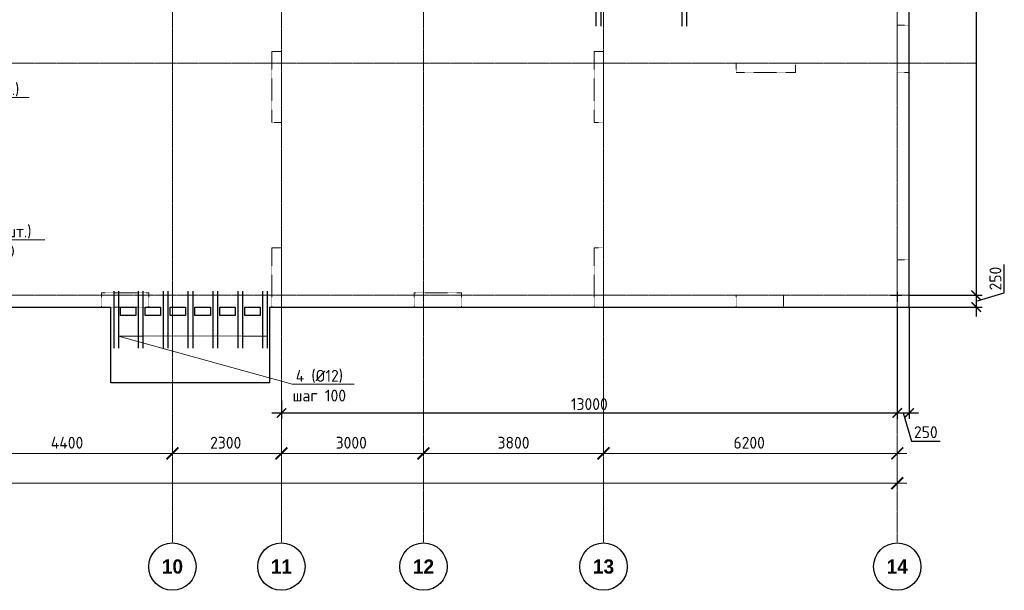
# Model space of a CAD drawing. Header units: millimetres. Extents: x -5898314 to 1055204, y -720802 to 1562611.
# Tile 117 of 256: x -75060 to -54275, y -615627 to -603580. Entities that reach past the tile are written whole.
import ezdxf
from ezdxf import colors
from ezdxf.entities.mleader import LeaderData, LeaderLine
from ezdxf.math import Vec2, Vec3

# ---------------------------------------------------------------- set-up
doc = ezdxf.new("R2010")
doc.units = ezdxf.units.MM
for name, pattern in [('______5', [1100, 800, -100, 100, -100]), ('DASHED', [7, 5, -2, 0]), ('осевая', [50.8, 31.75, -6.35, 6.35, -6.35])]:
    doc.linetypes.add(name, pattern=pattern)
for name, color, linetype, lineweight in [('_0.25', 114, 'Continuous', 25), ('_0.5', 94, 'Continuous', 50), ('RAZMER', 100, 'Continuous', 15), ('Оси', 40, '______5', 18), ('Перекрытие ж_бетон', 1, 'Continuous', 30), ('подоснова', 151, 'Continuous', 5), ('РАЗМЕРЫ', 1, 'Continuous', 9)]:
    doc.layers.add(name, color=color, linetype=linetype, lineweight=lineweight)
doc.layers.add('Колонна_ бетон', color=7, linetype='Continuous', lineweight=50, true_color=0xb4b496)
doc.styles.add('Century Gothic', font='GOTHIC.TTF')
doc.styles.add('GOST-2.304_Type-B', font='GOST_Common.ttf')
doc.dimstyles.new('СПДС', dxfattribs={"dimscale": 100, "dimtxt": 2.5, "dimasz": 2, "dimexe": 1.25, "dimexo": 0, "dimtad": 1, "dimdec": 0, "dimrnd": 5, "dimtxsty": 'GOST-2.304_Type-B', "dimblk": 'ARCHTICK', "dimcen": 2.5, "dimdle": 2, "dimclrd": 1, "dimclre": 1, "dimclrt": 1, "dimadec": 0, "dimazin": 2, "dimtfac": 0.75, "dimtdec": 0, "dimtmove": 1, "dimatfit": 3, "dimfxl": 1, "dimtfillclr": 256, "dimtolj": 1, "dimarcsym": 1})

# ---------------------------------------------------------------- blocks, each defined once
blk = doc.blocks.new('_ArchTick')
at = {"color": 0, "linetype": 'ByBlock', "const_width": 0.15}
blk.add_lwpolyline([(-0.5, -0.5), (0.5, 0.5)], dxfattribs=at)
blk = doc.blocks.new('*D1441')
at = {"color": 1, "lineweight": -2, "transparency": 16777216}
for p, q in [((-85905, -346670), (-38705, -346670)), ((-85705, -346670), (-85705, -346545)), ((-38905, -346670), (-38905, -346545))]:
    blk.add_line(p, q, dxfattribs=at)
at = {"layer": 'DEFPOINTS', "color": 0, "lineweight": 0, "transparency": 16777216}
for p in [(-85705, -346670), (-38905, -346670), (-38905, -346670)]:
    blk.add_point(p, dxfattribs=at)
at = {"color": 1, "lineweight": -2, "transparency": 16777216, "xscale": 250, "yscale": 250, "zscale": 250, "rotation": 180}
blk.add_blockref('_ArchTick', (-85705, -346670), dxfattribs=at)
at = {"color": 1, "lineweight": -2, "transparency": 16777216, "xscale": 250, "yscale": 250, "zscale": 250}
blk.add_blockref('_ArchTick', (-38905, -346670), dxfattribs=at)
at = {"color": 1, "lineweight": 0, "transparency": 16777216, "insert": (-67487, -346445), "char_height": 250, "width": 104166.67, "attachment_point": 5, "style": 'GOST-2.304_Type-B'}
blk.add_mtext('\\A1;46800', dxfattribs=at)
blk = doc.blocks.new('NSY101')
at = {"color": 0, "linetype": 'ByBlock', "lineweight": -2}
blk.add_circle((0, 0), 50, dxfattribs=at)
blk = doc.blocks.new('СЛОЖНЫЙ_ОБЪЕКТ_37')
at = {"layer": 'Оси', "color": 16, "linetype": 'Continuous', "lineweight": 25, "transparency": 33554687, "xscale": 9.999999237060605, "yscale": 9.999999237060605, "zscale": 9.999999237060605}
blk.add_blockref('NSY101', (36213, -43009), dxfattribs=at)
at = {"layer": 'Оси', "color": 16, "linetype": 'Continuous', "lineweight": 25, "transparency": 33554687, "insert": (36213, -43009), "char_height": 300, "width": 620, "attachment_point": 5, "style": 'Century Gothic'}
blk.add_mtext('\\A1;{\\fCentury Gothic|i0|b1;\\H300.000000;\\W1.000000;\\C16;10}\\P', dxfattribs=at)
blk = doc.blocks.new('СЛОЖНЫЙ_ОБЪЕКТ_38')
at = {"layer": 'Оси', "color": 16, "linetype": 'Continuous', "lineweight": 25, "transparency": 33554687, "xscale": 9.999999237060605, "yscale": 9.999999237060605, "zscale": 9.999999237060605}
blk.add_blockref('NSY101', (38513, -43009), dxfattribs=at)
at = {"layer": 'Оси', "color": 16, "linetype": 'Continuous', "lineweight": 25, "transparency": 33554687, "insert": (38513, -43009), "char_height": 300, "width": 620, "attachment_point": 5, "style": 'Century Gothic'}
blk.add_mtext('\\A1;{\\fCentury Gothic|i0|b1;\\H300.000000;\\W1.000000;\\C16;11}\\P', dxfattribs=at)
blk = doc.blocks.new('СЛОЖНЫЙ_ОБЪЕКТ_39')
at = {"layer": 'Оси', "color": 16, "linetype": 'Continuous', "lineweight": 25, "transparency": 33554687, "xscale": 9.999999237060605, "yscale": 9.999999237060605, "zscale": 9.999999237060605}
blk.add_blockref('NSY101', (41513, -43009), dxfattribs=at)
at = {"layer": 'Оси', "color": 16, "linetype": 'Continuous', "lineweight": 25, "transparency": 33554687, "insert": (41513, -43009), "char_height": 300, "width": 620, "attachment_point": 5, "style": 'Century Gothic'}
blk.add_mtext('\\A1;{\\fCentury Gothic|i0|b1;\\H300.000000;\\W1.000000;\\C16;12}\\P', dxfattribs=at)
blk = doc.blocks.new('СЛОЖНЫЙ_ОБЪЕКТ_40')
at = {"layer": 'Оси', "color": 16, "linetype": 'Continuous', "lineweight": 25, "transparency": 33554687, "xscale": 9.999999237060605, "yscale": 9.999999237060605, "zscale": 9.999999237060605}
blk.add_blockref('NSY101', (45313, -43009), dxfattribs=at)
at = {"layer": 'Оси', "color": 16, "linetype": 'Continuous', "lineweight": 25, "transparency": 33554687, "insert": (45313, -43009), "char_height": 300, "width": 620, "attachment_point": 5, "style": 'Century Gothic'}
blk.add_mtext('\\A1;{\\fCentury Gothic|i0|b1;\\H300.000000;\\W1.000000;\\C16;13}\\P', dxfattribs=at)
blk = doc.blocks.new('СЛОЖНЫЙ_ОБЪЕКТ_41')
at = {"layer": 'Оси', "color": 16, "linetype": 'Continuous', "lineweight": 25, "transparency": 33554687, "xscale": 9.999999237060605, "yscale": 9.999999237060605, "zscale": 9.999999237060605}
blk.add_blockref('NSY101', (51513, -43009), dxfattribs=at)
at = {"layer": 'Оси', "color": 16, "linetype": 'Continuous', "lineweight": 25, "transparency": 33554687, "insert": (51513, -43009), "char_height": 300, "width": 620, "attachment_point": 5, "style": 'Century Gothic'}
blk.add_mtext('\\A1;{\\fCentury Gothic|i0|b1;\\H300.000000;\\W1.000000;\\C16;14}\\P', dxfattribs=at)
blk = doc.blocks.new('*D1455')
at = {"color": 1, "lineweight": -2, "transparency": 16777216}
for p, q in [((-58805, -346039), (-54005, -346039)), ((-58605, -346039), (-58605, -345914)), ((-54205, -346039), (-54205, -345914))]:
    blk.add_line(p, q, dxfattribs=at)
at = {"layer": 'DEFPOINTS', "color": 0, "lineweight": 0, "transparency": 16777216}
for p in [(-58605, -346039), (-54205, -346039), (-54205, -346039)]:
    blk.add_point(p, dxfattribs=at)
at = {"color": 1, "lineweight": -2, "transparency": 16777216, "xscale": 250, "yscale": 250, "zscale": 250, "rotation": 180}
blk.add_blockref('_ArchTick', (-58605, -346039), dxfattribs=at)
at = {"color": 1, "lineweight": -2, "transparency": 16777216, "xscale": 250, "yscale": 250, "zscale": 250}
blk.add_blockref('_ArchTick', (-54205, -346039), dxfattribs=at)
at = {"color": 1, "lineweight": 0, "transparency": 16777216, "insert": (-56430, -345814), "char_height": 250, "width": 83333.33, "attachment_point": 5, "style": 'GOST-2.304_Type-B'}
blk.add_mtext('\\A1;4400', dxfattribs=at)
blk = doc.blocks.new('*D1456')
at = {"color": 1, "lineweight": -2, "transparency": 16777216}
for p, q in [((-54405, -346039), (-51705, -346039)), ((-54205, -346039), (-54205, -345914)), ((-51905, -346039), (-51905, -345914))]:
    blk.add_line(p, q, dxfattribs=at)
at = {"layer": 'DEFPOINTS', "color": 0, "lineweight": 0, "transparency": 16777216}
for p in [(-54205, -346039), (-51905, -346039), (-51905, -346039)]:
    blk.add_point(p, dxfattribs=at)
at = {"color": 1, "lineweight": -2, "transparency": 16777216, "xscale": 250, "yscale": 250, "zscale": 250, "rotation": 180}
blk.add_blockref('_ArchTick', (-54205, -346039), dxfattribs=at)
at = {"color": 1, "lineweight": -2, "transparency": 16777216, "xscale": 250, "yscale": 250, "zscale": 250}
blk.add_blockref('_ArchTick', (-51905, -346039), dxfattribs=at)
at = {"color": 1, "lineweight": 0, "transparency": 16777216, "insert": (-53080, -345814), "char_height": 250, "width": 83333.33, "attachment_point": 5, "style": 'GOST-2.304_Type-B'}
blk.add_mtext('\\A1;2300', dxfattribs=at)
blk = doc.blocks.new('*D1457')
at = {"color": 1, "lineweight": -2, "transparency": 16777216}
for p, q in [((-52105, -346039), (-48705, -346039)), ((-51905, -346039), (-51905, -345914)), ((-48905, -346039), (-48905, -345914))]:
    blk.add_line(p, q, dxfattribs=at)
at = {"layer": 'DEFPOINTS', "color": 0, "lineweight": 0, "transparency": 16777216}
for p in [(-51905, -346039), (-48905, -346039), (-48905, -346039)]:
    blk.add_point(p, dxfattribs=at)
at = {"color": 1, "lineweight": -2, "transparency": 16777216, "xscale": 250, "yscale": 250, "zscale": 250, "rotation": 180}
blk.add_blockref('_ArchTick', (-51905, -346039), dxfattribs=at)
at = {"color": 1, "lineweight": -2, "transparency": 16777216, "xscale": 250, "yscale": 250, "zscale": 250}
blk.add_blockref('_ArchTick', (-48905, -346039), dxfattribs=at)
at = {"color": 1, "lineweight": 0, "transparency": 16777216, "insert": (-50430, -345814), "char_height": 250, "width": 83333.33, "attachment_point": 5, "style": 'GOST-2.304_Type-B'}
blk.add_mtext('\\A1;3000', dxfattribs=at)
blk = doc.blocks.new('*D1458')
at = {"color": 1, "lineweight": -2, "transparency": 16777216}
for p, q in [((-49104.71808, -346038.91005), (-44904.71808, -346038.91005)), ((-48904.71808, -346038.91005), (-48904.71808, -345913.91005)), ((-45104.71808, -346038.91005), (-45104.71808, -345913.91005))]:
    blk.add_line(p, q, dxfattribs=at)
at = {"layer": 'DEFPOINTS', "color": 0, "lineweight": 0, "transparency": 16777216}
for p in [(-48904.71808, -346038.91005), (-45104.71808, -346038.91005), (-45104.71808, -346038.91005)]:
    blk.add_point(p, dxfattribs=at)
at = {"color": 1, "lineweight": -2, "transparency": 16777216, "xscale": 250, "yscale": 250, "zscale": 250, "rotation": 180}
blk.add_blockref('_ArchTick', (-48904.71808, -346038.91005), dxfattribs=at)
at = {"color": 1, "lineweight": -2, "transparency": 16777216, "xscale": 250, "yscale": 250, "zscale": 250}
blk.add_blockref('_ArchTick', (-45104.71808, -346038.91005), dxfattribs=at)
at = {"color": 1, "lineweight": 0, "transparency": 16777216, "insert": (-47004.71808, -345813.91005), "char_height": 250, "width": 83333.3333333, "attachment_point": 5, "style": 'GOST-2.304_Type-B'}
blk.add_mtext('\\A1;3800', dxfattribs=at)
blk = doc.blocks.new('*D1459')
at = {"color": 1, "lineweight": -2, "transparency": 16777216}
for p, q in [((-45305, -346039), (-38705, -346039)), ((-45105, -346039), (-45105, -345914)), ((-38905, -346039), (-38905, -345914))]:
    blk.add_line(p, q, dxfattribs=at)
at = {"layer": 'DEFPOINTS', "color": 0, "lineweight": 0, "transparency": 16777216}
for p in [(-45105, -346039), (-38905, -346039), (-38905, -346039)]:
    blk.add_point(p, dxfattribs=at)
at = {"color": 1, "lineweight": -2, "transparency": 16777216, "xscale": 250, "yscale": 250, "zscale": 250, "rotation": 180}
blk.add_blockref('_ArchTick', (-45105, -346039), dxfattribs=at)
at = {"color": 1, "lineweight": -2, "transparency": 16777216, "xscale": 250, "yscale": 250, "zscale": 250}
blk.add_blockref('_ArchTick', (-38905, -346039), dxfattribs=at)
at = {"color": 1, "lineweight": 0, "transparency": 16777216, "insert": (-42030, -345814), "char_height": 250, "width": 83333.33, "attachment_point": 5, "style": 'GOST-2.304_Type-B'}
blk.add_mtext('\\A1;6200', dxfattribs=at)
blk = doc.blocks.new('*D582')
at = {"layer": 'DEFPOINTS', "color": 0, "lineweight": 0, "transparency": 16777216}
for p in [(-56285, -592998), (-56285, -609398), (-54869, -609398)]:
    blk.add_point(p, dxfattribs=at)
at = {"layer": 'РАЗМЕРЫ', "color": 1, "lineweight": -2, "transparency": 16777216}
for p, q in [((-54869, -592798), (-54869, -609598)), ((-56285, -592998), (-54744, -592998)), ((-56285, -609398), (-54744, -609398))]:
    blk.add_line(p, q, dxfattribs=at)
at = {"layer": 'РАЗМЕРЫ', "color": 1, "lineweight": -2, "transparency": 16777216, "xscale": 200, "yscale": 200, "zscale": 200}
for p, rotation in [((-54869, -592998), 90), ((-54869, -609398), 270)]:
    blk.add_blockref('_ArchTick', p, dxfattribs=dict(at, rotation=rotation))
at = {"layer": 'РАЗМЕРЫ', "color": 1, "lineweight": 0, "transparency": 16777216, "insert": (-55057, -601198), "char_height": 250, "attachment_point": 5, "rotation": 90, "style": 'GOST-2.304_Type-B'}
blk.add_mtext('\\A1;16400', dxfattribs=at)
blk = doc.blocks.new('*D583')
at = {"layer": 'DEFPOINTS', "color": 0, "lineweight": 0, "transparency": 16777216}
for p in [(-56285, -609398), (-56285, -609648), (-54869, -609648)]:
    blk.add_point(p, dxfattribs=at)
at = {"layer": 'РАЗМЕРЫ', "color": 1, "lineweight": -2, "transparency": 16777216}
for p, q in [((-54275, -609345), (-54275, -608745)), ((-54869, -609198), (-54869, -609848)), ((-56285, -609398), (-54744, -609398)), ((-54869, -609523), (-54275, -609345)), ((-56285, -609648), (-54744, -609648))]:
    blk.add_line(p, q, dxfattribs=at)
at = {"layer": 'РАЗМЕРЫ', "color": 1, "lineweight": -2, "transparency": 16777216, "xscale": 200, "yscale": 200, "zscale": 200}
for p, rotation in [((-54869, -609398), 90), ((-54869, -609648), 270)]:
    blk.add_blockref('_ArchTick', p, dxfattribs=dict(at, rotation=rotation))
at = {"layer": 'РАЗМЕРЫ', "color": 1, "lineweight": 0, "transparency": 16777216, "insert": (-54463, -609045), "char_height": 250, "attachment_point": 5, "rotation": 90, "style": 'GOST-2.304_Type-B'}
blk.add_mtext('\\A1;250', dxfattribs=at)
blk = doc.blocks.new('*D584')
at = {"layer": 'DEFPOINTS', "color": 0, "lineweight": 0, "transparency": 16777216}
for p in [(-56535, -609648), (-56285, -609648), (-56285, -611882)]:
    blk.add_point(p, dxfattribs=at)
at = {"layer": 'РАЗМЕРЫ', "color": 1, "lineweight": -2, "transparency": 16777216}
for p, q in [((-56535, -609648), (-56535, -612007)), ((-56285, -609648), (-56285, -612007)), ((-56735, -611882), (-56085, -611882)), ((-56410, -611882), (-56232, -612476)), ((-56232, -612476), (-55632, -612476))]:
    blk.add_line(p, q, dxfattribs=at)
at = {"layer": 'РАЗМЕРЫ', "color": 1, "lineweight": -2, "transparency": 16777216, "xscale": 200, "yscale": 200, "zscale": 200, "rotation": 180}
blk.add_blockref('_ArchTick', (-56535, -611882), dxfattribs=at)
at = {"layer": 'РАЗМЕРЫ', "color": 1, "lineweight": -2, "transparency": 16777216, "xscale": 200, "yscale": 200, "zscale": 200}
blk.add_blockref('_ArchTick', (-56285, -611882), dxfattribs=at)
at = {"layer": 'РАЗМЕРЫ', "color": 1, "lineweight": 0, "transparency": 16777216, "insert": (-55932, -612288), "char_height": 250, "attachment_point": 5, "style": 'GOST-2.304_Type-B'}
blk.add_mtext('\\A1;250', dxfattribs=at)
blk = doc.blocks.new('подложка стн 1-го этажа')
at = {"layer": 'Колонна_ бетон', "color": 252, "linetype": 'DASHED', "lineweight": 0, "ltscale": 0.5, "true_color": 0x939598, "transparency": 33554687}
for p, q in [((41644, 14862, -200), (41644, 14862, -200)), ((41644, 14862, -200), (41844, 14862, -200)), ((41644, 13362, -200), (41644, 14862, -200)), ((41644, 14862, -200), (41644, 14862, -200)), ((41644, 14862, -200), (41844, 14862, -200)), ((41644, 13362, -200), (41644, 14862, -200)), ((41844, 14862, -200), (41844, 14862, -200)), ((41844, 13362, -200), (41844, 14862, -200)), ((41844, 14862, -200), (41844, 14862, -200)), ((41844, 13362, -200), (41844, 14862, -200)), ((48644, 14862, -200), (48444, 14862, -200)), ((48444, 14862, -200), (48444, 14862, -200)), ((48444, 13362, -200), (48444, 14862, -200)), ((48644, 14862, -200), (48444, 14862, -200)), ((48444, 14862, -200), (48444, 14862, -200)), ((48444, 13362, -200), (48444, 14862, -200)), ((48644, 14862, -200), (48644, 14862, -200)), ((48644, 14862, -200), (48644, 13362, -200)), ((48644, 14862, -200), (48644, 14862, -200)), ((48644, 14862, -200), (48644, 13362, -200)), ((51444, 14412, -200), (51444, 14612, -200)), ((51444, 14612, -200), (51444, 14612, -200)), ((51444, 14612, -200), (52694, 14612, -200)), ((51444, 14412, -200), (51444, 14612, -200)), ((51444, 14612, -200), (51444, 14612, -200)), ((51444, 14612, -200), (52694, 14612, -200)), ((52694, 14612, -200), (52694, 14412, -200)), ((52694, 14612, -200), (52694, 14612, -200)), ((52694, 14612, -200), (52694, 14412, -200)), ((52694, 14612, -200), (52694, 14612, -200)), ((51444, 14412, -200), (51444, 14412, -200)), ((52694, 14412, -200), (51444, 14412, -200)), ((51444, 14412, -200), (51444, 14412, -200)), ((52694, 14412, -200), (51444, 14412, -200)), ((52694, 14412, -200), (52694, 14412, -200)), ((52694, 14412, -200), (52694, 14412, -200)), ((41844, 13362, -200), (41644, 13362, -200)), ((41644, 13362, -200), (41644, 13362, -200)), ((41844, 13362, -200), (41644, 13362, -200)), ((41644, 13362, -200), (41644, 13362, -200)), ((41844, 13362, -200), (41844, 13362, -200)), ((41844, 13362, -200), (41844, 13362, -200)), ((48444, 13362, -200), (48644, 13362, -200)), ((48444, 13362, -200), (48444, 13362, -200)), ((48444, 13362, -200), (48644, 13362, -200)), ((48444, 13362, -200), (48444, 13362, -200)), ((48644, 13362, -200), (48644, 13362, -200)), ((48644, 13362, -200), (48644, 13362, -200)), ((41644, 9462, -200), (41644, 10712, -200)), ((41644, 10712, -200), (41844, 10712, -200)), ((41644, 9462, -200), (41644, 10712, -200)), ((41644, 10712, -200), (41844, 10712, -200)), ((41844, 9462, -200), (41844, 10712, -200)), ((41844, 9462, -200), (41844, 10712, -200)), ((38044, 9762, -200), (39044, 9762, -200)), ((38044, 9462, -200), (38044, 9762, -200)), ((38044, 9762, -200), (39044, 9762, -200)), ((38044, 9462, -200), (38044, 9762, -200)), ((39044, 9462, -200), (39044, 9762, -200)), ((39044, 9462, -200), (39044, 9762, -200)), ((45644, 9762, -200), (44644, 9762, -200)), ((44644, 9762, -200), (44644, 9462, -200)), ((45644, 9762, -200), (44644, 9762, -200)), ((44644, 9762, -200), (44644, 9462, -200)), ((45644, 9462, -200), (45644, 9762, -200)), ((45644, 9462, -200), (45644, 9762, -200)), ((54844, 9712, -200), (54844, 9712, -200)), ((54844, 9712, -200), (54844, 9712, -200)), ((38044, 9462, -200), (39044, 9462, -200)), ((38044, 9462, -200), (39044, 9462, -200)), ((41644, 9462, -200), (41844, 9462, -200)), ((41644, 9462, -200), (41844, 9462, -200)), ((45644, 9462, -200), (44644, 9462, -200)), ((45644, 9462, -200), (44644, 9462, -200)), ((55094, 9462, -200), (55094, 9462, -200)), ((55094, 9462, -200), (55094, 9462, -200))]:
    blk.add_line(p, q, dxfattribs=at)
for points, elevation in [([(54844, 15412), (55094, 15412), (55094, 14412), (54844, 14412)], -560), ([(54844, 15412), (55094, 15412), (55094, 14412), (54844, 14412)], -560), ([(48444, 10712), (48644, 10712), (48644, 9462), (48444, 9462)], -560), ([(48444, 10712), (48644, 10712), (48644, 9462), (48444, 9462)], -560), ([(54844, 10462), (55094, 10462), (55094, 9462), (54844, 9462)], -360), ([(54844, 10462), (55094, 10462), (55094, 9462), (54844, 9462)], -360), ([(51444, 9712), (52444, 9712), (52444, 9462), (51444, 9462)], -360), ([(51444, 9712), (52444, 9712), (52444, 9462), (51444, 9462)], -360)]:
    blk.add_lwpolyline(points, close=True, dxfattribs=dict(at, elevation=elevation))
blk = doc.blocks.new('*D592')
at = {"layer": 'DEFPOINTS', "color": 0, "lineweight": 0, "transparency": 16777216}
for p in [(-56535, -610827), (-69535, -611619), (-56535, -611882)]:
    blk.add_point(p, dxfattribs=at)
at = {"layer": 'РАЗМЕРЫ', "color": 1, "lineweight": -2, "transparency": 16777216}
for p, q in [((-56535, -610827), (-56535, -612007)), ((-69535, -611619), (-69535, -612007)), ((-69735, -611882), (-56335, -611882))]:
    blk.add_line(p, q, dxfattribs=at)
at = {"layer": 'РАЗМЕРЫ', "color": 1, "lineweight": -2, "transparency": 16777216, "xscale": 200, "yscale": 200, "zscale": 200, "rotation": 180}
blk.add_blockref('_ArchTick', (-69535, -611882), dxfattribs=at)
at = {"layer": 'РАЗМЕРЫ', "color": 1, "lineweight": -2, "transparency": 16777216, "xscale": 200, "yscale": 200, "zscale": 200}
blk.add_blockref('_ArchTick', (-56535, -611882), dxfattribs=at)
at = {"layer": 'РАЗМЕРЫ', "color": 1, "lineweight": 0, "transparency": 16777216, "insert": (-63035, -611695), "char_height": 250, "attachment_point": 5, "style": 'GOST-2.304_Type-B'}
blk.add_mtext('\\A1;13000', dxfattribs=at)
blk = doc.blocks.new('отв +6900')
for p, q in [((-219061, -184544), (-219061, -184758)), ((-219204, -184619), (-218966, -184619))]:
    blk.add_line(p, q)
blk = doc.blocks.new('*U137')
at = {"layer": '_0.25', "ltscale": 100}
blk.add_lwpolyline([(0, 402), (1619, 402), (1619, 0), (0, 0)], close=True, dxfattribs=at)
at = {"layer": '_0.5', "color": 7, "lineweight": 30, "ltscale": 100}
for p, q in [((-150, 902), (-150, -500)), ((-50, 902), (-50, -500)), ((1669, -500), (1669, 927)), ((1769, -500), (1769, 927)), ((2019, 552), (-400, 552)), ((2019, 452), (-400, 452)), ((-400, -50), (2019, -50)), ((-400, -150), (2019, -150))]:
    blk.add_line(p, q, dxfattribs=at)
blk = doc.blocks.new('_None')
blk = doc.blocks.new('оси блок 2')
at = {"layer": 'Оси', "color": 16, "linetype": 'осевая', "lineweight": 0, "transparency": 33554687}
for p, q in [((-54204.7, -322543), (-54204.7, -347914.1)), ((-51904.7, -322543), (-51904.7, -347914.1)), ((-48904.7, -322543), (-48904.7, -347914.1)), ((-45104.7, -322543), (-45104.7, -347914.1)), ((-38904.7, -322543), (-38904.7, -347914.1)), ((-89822.3, -337801.3), (-37238.5, -337801.3)), ((-89822.3, -342701.3), (-37238.5, -342701.3))]:
    blk.add_line(p, q, dxfattribs=at)
at = {"layer": 'Оси', "color": 16, "linetype": 'Continuous', "lineweight": 25, "transparency": 33554687}
for name in ['СЛОЖНЫЙ_ОБЪЕКТ_37', 'СЛОЖНЫЙ_ОБЪЕКТ_38', 'СЛОЖНЫЙ_ОБЪЕКТ_39', 'СЛОЖНЫЙ_ОБЪЕКТ_40', 'СЛОЖНЫЙ_ОБЪЕКТ_41']:
    blk.add_blockref(name, (-90418.2, -305420.5), dxfattribs=at)
at = {"lineweight": 0}
for base, p1, p2, picture, middle in [((-54204.7, -346038.9), (-58604.7, -346038.9), (-54204.7, -346038.9), '*D1455', (-56429.9, -346038.9)), ((-51904.7, -346038.9), (-54204.7, -346038.9), (-51904.7, -346038.9), '*D1456', (-53079.9, -346038.9)), ((-48904.7, -346038.9), (-51904.7, -346038.9), (-48904.7, -346038.9), '*D1457', (-50429.9, -346038.9)), ((-45104.7, -346038.9), (-48904.7, -346038.9), (-45104.7, -346038.9), '*D1458', (-47004.7, -346038.9)), ((-38904.7, -346038.9), (-45104.7, -346038.9), (-38904.7, -346038.9), '*D1459', (-42029.9, -346038.9)), ((-38904.7, -346670.2), (-85704.7, -346670.2), (-38904.7, -346670.2), '*D1441', (-67487.3, -346670.2))]:
    dim = blk.add_linear_dim(base=base, p1=p1, p2=p2, dimstyle='СПДС', override={"dimgap": 1}, dxfattribs=at)
    dim.commit()
    dim.dimension.update_dxf_attribs({"geometry": picture, "text_midpoint": middle, "dimtype": 160})

msp = doc.modelspace()

# ---------------------------------------------------------------- linework, layer by layer
at = {"layer": 'RAZMER', "lineweight": 30}
for points, elevation in [([(-73074.98, -609311.76), (-73075.02, -610511.76)], -0.05), ([(-72974.98, -609311.76), (-72975.02, -610511.76)], -0.05), ([(-72557.73, -609311.76), (-72557.77, -610511.76)], -0.07), ([(-72457.73, -609311.76), (-72457.77, -610511.76)], -0.07), ([(-72032.74, -609311.76), (-72032.78, -610511.76)], -0.05), ([(-71932.74, -609311.76), (-71932.78, -610511.76)], -0.05), ([(-71507.66, -609311.76), (-71507.7, -610511.76)], -0.14), ([(-71407.66, -609311.76), (-71407.7, -610511.76)], -0.14), ([(-70982.77, -609311.76), (-70982.81, -610511.76)], -0.02), ([(-70882.77, -609311.76), (-70882.81, -610511.76)], -0.02), ([(-69932.8, -609311.76), (-69932.84, -610511.76)], -0.07), ([(-69832.8, -609311.76), (-69832.84, -610511.76)], -0.07)]:
    msp.add_lwpolyline(points, dxfattribs=dict(at, elevation=elevation))
for points in [[(-70457.78, -609311.76), (-70457.82, -610511.76)], [(-70357.78, -609311.76), (-70357.82, -610511.76)]]:
    msp.add_lwpolyline(points, dxfattribs=at)
at = {"layer": 'Перекрытие ж_бетон'}
for p, q in [((-73135.27, -611247.93), (-73135.27, -609647.93)), ((-69785.27, -609647.93), (-69785.27, -611247.93)), ((-69785.27, -611247.93), (-73135.27, -611247.93))]:
    msp.add_line(p, q, dxfattribs=at)
for points in [[(-59335.27, -609647.93), (-56285.27, -609647.93), (-56285.27, -592747.93), (-62975.27, -592747.93)], [(-76285.27, -609647.93), (-73135.27, -609647.93)], [(-69785.27, -609647.93), (-69635.27, -609647.93), (-69635.27, -609647.93), (-66285.73, -609647.93), (-66285.74, -609647.93), (-59335.27, -609647.93)]]:
    msp.add_lwpolyline(points, dxfattribs=at)
for points, elevation in [([(-72610.19, -609827.89), (-72935.19, -609827.89), (-72935.19, -609647.89), (-72610.19, -609647.89)], -0.07), ([(-72085.11, -609827.89), (-72410.11, -609827.89), (-72410.11, -609647.89), (-72085.11, -609647.89)], -0.16), ([(-71560.22, -609827.89), (-71885.22, -609827.89), (-71885.22, -609647.89), (-71560.22, -609647.89)], -0.05), ([(-71035.23, -609827.89), (-71360.23, -609827.89), (-71360.23, -609647.89), (-71035.23, -609647.89)], -0.04), ([(-70510.25, -609827.89), (-70835.25, -609827.89), (-70835.25, -609647.89), (-70510.25, -609647.89)], -0.02)]:
    msp.add_lwpolyline(points, close=True, dxfattribs=dict(at, elevation=elevation))
msp.add_lwpolyline([(-69985.26, -609827.89), (-70310.26, -609827.89), (-70310.26, -609647.89), (-69985.26, -609647.89)], close=True, dxfattribs=at)

# ---------------------------------------------------------------- block references
for name, p in [('подложка стн 1-го этажа', (-111379.2, -619109.72, 560)), ('отв +6900', (162525.63, -424778.83, 200))]:
    msp.add_blockref(name, p)
at = {"ltscale": 100}
msp.add_blockref('*U137', (-62744.69, -603215.21), dxfattribs=at)
at = {"layer": 'РАЗМЕРЫ'}
msp.add_blockref('оси блок 2', (-17630.56, -266696.6), dxfattribs=at)

# ---------------------------------------------------------------- dimensions: what is measured, and where the dimension line sits
at = {"layer": 'РАЗМЕРЫ', "color": 1, "lineweight": 0}
for base, p1, p2, picture, middle in [((-54869.06, -609397.93), (-56285.27, -592997.93), (-56285.27, -609397.93), '*D582', (-55056.56, -601197.93)), ((-54869.06, -609647.93), (-56285.27, -609397.93), (-56285.27, -609647.93), '*D583', (-54462.81, -609282.3))]:
    dim = msp.add_linear_dim(base=base, p1=p1, p2=p2, angle=90, dimstyle='СПДС', override={"dimrnd": 5}, dxfattribs=at)
    dim.commit()
    dim.dimension.update_dxf_attribs({"geometry": picture, "text_midpoint": middle})
for base, p1, p2, picture, middle in [((-56285.27, -611882.02), (-56535.27, -609647.93), (-56285.27, -609647.93), '*D584', (-56169.65, -612288.27)), ((-56535.27, -611882.02), (-69535.27, -611619.21), (-56535.27, -610827.47), '*D592', (-63035.27, -611694.52))]:
    dim = msp.add_linear_dim(base=base, p1=p1, p2=p2, dimstyle='СПДС', override={"dimrnd": 5}, dxfattribs=at)
    dim.commit()
    dim.dimension.update_dxf_attribs({"geometry": picture, "text_midpoint": middle})

# ---------------------------------------------------------------- leaders
at = {"layer": 'подоснова', "color": 2, "lineweight": 0, "ltscale": 0.3}
ml = msp.add_multileader_mtext('Standard', dxfattribs=at)
ml.set_content(' 3(%%C10-9шт.)\\Pшаг 200', color=2, style='GOST-2.304_Type-B')
ml.set_leader_properties(color=256, linetype='ByLayer', lineweight=15)
ml.set_arrow_properties(name='NONE')
ml.build(insert=Vec2(0, 0))
ml.multileader.update_dxf_attribs({"text_left_attachment_type": 6, "text_right_attachment_type": 6, "dogleg_length": 0.1, "arrow_head_size": 18})
ctx = ml.context
ctx.base_point, ctx.char_height, ctx.arrow_head_size, ctx.landing_gap_size, ctx.plane_origin = Vec3(-76890.15, -605223.3), 250, 18, 20, Vec3(-86171.85, -600491.75)
ctx.left_attachment, ctx.right_attachment, ctx.text_align_type = 6, 6, 1
notes = []
notes.append((ctx, [(0, (1, 1, 0), (-76890.25, -605223.3), (1, 0), 0.1, [(0, [(-79280.91, -605576.77)], 0, [])])]))
ctx.mtext.insert, ctx.mtext.alignment, ctx.mtext.flow_direction = Vec3(-75952.35, -604923.3), 2, 5
ml = msp.add_multileader_mtext('Standard', dxfattribs=at)
ml.set_content(' 3(%%C10-13шт.)\\Pшаг 200', color=2, style='GOST-2.304_Type-B')
ml.set_leader_properties(color=256, linetype='ByLayer', lineweight=15)
ml.set_arrow_properties(name='NONE')
ml.build(insert=Vec2(0, 0))
ml.multileader.update_dxf_attribs({"text_left_attachment_type": 6, "text_right_attachment_type": 6, "dogleg_length": 0.1, "arrow_head_size": 18})
ctx = ml.context
ctx.base_point, ctx.char_height, ctx.arrow_head_size, ctx.landing_gap_size, ctx.plane_origin = Vec3(-76751.3, -608223.98), 250, 18, 20, Vec3(-86032.99, -603492.43)
ctx.left_attachment, ctx.right_attachment, ctx.text_align_type = 6, 6, 1
notes.append((ctx, [(0, (1, 1, 0), (-76751.4, -608223.98), (1, 0), 0.1, [(0, [(-79142.06, -608577.45)], 0, [])])]))
ctx.mtext.insert, ctx.mtext.alignment, ctx.mtext.flow_direction = Vec3(-75750.99, -607923.98), 2, 5
ml = msp.add_multileader_mtext('Standard', dxfattribs=at)
ml.set_content('4 (%%C12)\\Pшаг 100', color=2, style='GOST-2.304_Type-B')
ml.set_leader_properties(color=256, linetype='ByLayer', lineweight=15)
ml.set_arrow_properties(name='NONE')
ml.build(insert=Vec2(0, 0))
ml.multileader.update_dxf_attribs({"text_left_attachment_type": 6, "text_right_attachment_type": 6, "dogleg_length": 0.1, "arrow_head_size": 18})
ctx = ml.context
ctx.base_point, ctx.char_height, ctx.arrow_head_size, ctx.landing_gap_size, ctx.plane_origin = Vec3(-69310.02, -611273.43, 719.84), 250, 18, 20, Vec3(-72812.4, -609553.54, 719.84)
ctx.left_attachment, ctx.right_attachment, ctx.text_align_type = 6, 6, 1
notes.append((ctx, [(0, (1, 1, 0), (-69310.12, -611273.43, 719.84), (1, 0), 0.1, [(6, [(-69832.8, -610260.75, 719.84), (-70357.78, -610260.75, 719.84), (-70897.05, -610255.14, 719.84), (-71407.66, -610260.75, 719.84), (-71947.12, -610255.14, 719.84), (-72457.73, -610260.75, 719.84), (-72974.98, -610260.75, 719.84)], 0, [])])]))
ctx.mtext.insert, ctx.mtext.alignment, ctx.mtext.flow_direction = Vec3(-68734.72, -610973.43, 719.84), 2, 5
for ctx, leaders in notes:
    for number, flags, end, landing, length, lines in leaders:
        leader = LeaderData()
        leader.index, (leader.has_last_leader_line, leader.has_dogleg_vector, leader.attachment_direction) = number, flags
        leader.last_leader_point, leader.dogleg_vector, leader.dogleg_length = Vec3(end), Vec3(landing), length
        for number, points, colour, breaks in lines:
            line = LeaderLine()
            line.index, line.vertices, line.color, line.breaks = number, Vec3.list(points), colors.encode_raw_color(colour), breaks
            leader.lines.append(line)
        ctx.leaders.append(leader)

doc.saveas('drawing.dxf')
